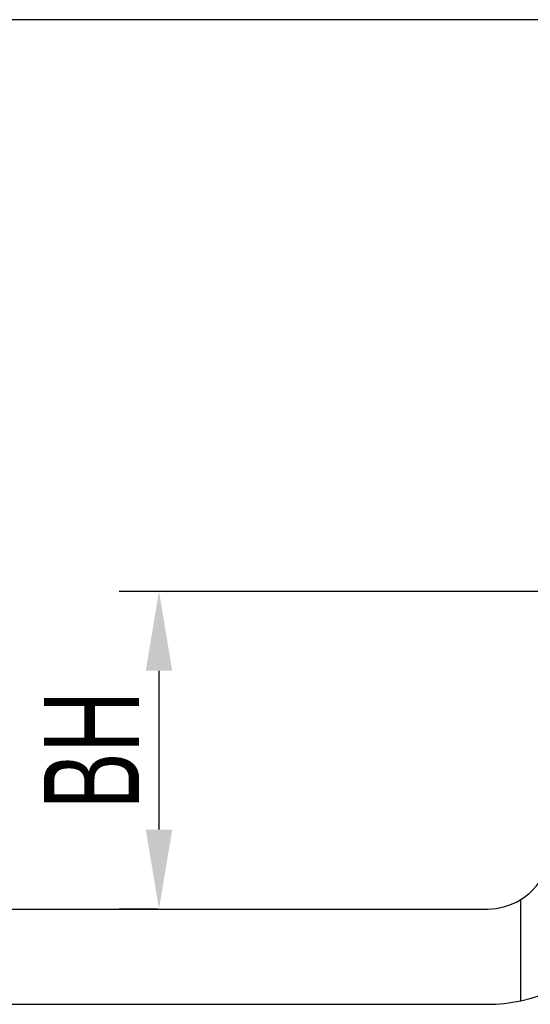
# Model space of a CAD drawing. Header units: inches. Extents: x 174632 to 174866, y 105824 to 105989.
# Tile 3 of 14: x 174678 to 174694, y 105925 to 105956. Entities that reach past the tile are written whole.
import ezdxf

# ---------------------------------------------------------------- set-up
doc = ezdxf.new("R2010")
doc.units = ezdxf.units.IN
doc.layers.add('20', color=7, linetype='Continuous', true_color=0xffffff)
doc.styles.add('标准', font='txt', dxfattribs={"width": 0.667})
doc.dimstyles.new('对齐', dxfattribs={"dimtxt": 3, "dimasz": 2.5, "dimexe": 1.25, "dimexo": 0.625, "dimtad": 1, "dimdsep": 46, "dimtxsty": '标准', "dimcen": 2.5, "dimclrd": 3, "dimclre": 3, "dimclrt": 3, "dimadec": 0, "dimazin": 0, "dimtfac": 1, "dimtmove": 0, "dimatfit": 3, "dimfxl": 1, "dimarcsym": 0})

# ---------------------------------------------------------------- blocks, each defined once
blk = doc.blocks.new('*D14')
at = {"color": 3, "lineweight": -2, "transparency": 16777216}
for p, q in [((174694.877, 105955.712), (174666.715, 105955.712)), ((174667.965, 105930.212), (174667.965, 105953.212)), ((174665.127, 105927.712), (174669.215, 105927.712))]:
    blk.add_line(p, q, dxfattribs=at)
at = {"color": 3, "transparency": 16777216}
for points in [[(174667.548, 105953.212), (174668.382, 105953.212), (174667.965, 105955.712)], [(174667.548, 105930.212), (174668.382, 105930.212), (174667.965, 105927.712)]]:
    blk.add_solid(points, dxfattribs=at)
at = {"layer": 'Defpoints', "color": 0, "transparency": 16777216}
for p in [(174667.965, 105955.712), (174695.502, 105955.712), (174664.502, 105927.712)]:
    blk.add_point(p, dxfattribs=at)
at = {"color": 3, "lineweight": 18, "transparency": 16777216, "insert": (174665.84, 105941.712), "char_height": 3, "attachment_point": 5, "rotation": 90, "style": '标准'}
blk.add_mtext('H', dxfattribs=at)
blk = doc.blocks.new('*D15')
at = {"color": 3, "lineweight": -2, "transparency": 16777216}
for p, q in [((174701.877, 105937.712), (174680.754, 105937.712)), ((174682.004, 105930.212), (174682.004, 105935.212)), ((174681.961, 105927.712), (174680.754, 105927.712))]:
    blk.add_line(p, q, dxfattribs=at)
at = {"color": 3, "transparency": 16777216}
for points in [[(174681.587, 105935.212), (174682.421, 105935.212), (174682.004, 105937.712)], [(174681.587, 105930.212), (174682.421, 105930.212), (174682.004, 105927.712)]]:
    blk.add_solid(points, dxfattribs=at)
at = {"layer": 'Defpoints', "color": 0, "transparency": 16777216}
for p in [(174682.004, 105937.712), (174702.502, 105937.712), (174682.586, 105927.712)]:
    blk.add_point(p, dxfattribs=at)
at = {"color": 3, "lineweight": 18, "transparency": 16777216, "insert": (174679.879, 105932.712), "char_height": 3, "attachment_point": 5, "rotation": 90, "style": '标准'}
blk.add_mtext('BH', dxfattribs=at)

msp = doc.modelspace()

# ---------------------------------------------------------------- linework, layer by layer
at = {"layer": '20', "color": 7}
for p, q in [((174693.39461, 105924.82357), (174693.39461, 105928.01049)), ((174677.3257, 105927.71174), (174692.34308, 105927.71174)), ((174677.3257, 105924.71174), (174692.34308, 105924.71174))]:
    msp.add_line(p, q, dxfattribs=at)
for radius, start, end in [(2, 301.719842, 339.268419), (2, 270, 301.719842), (5, 282.140315, 341.809921), (5, 270, 282.140315)]:
    msp.add_arc((174692.34308, 105929.71174), radius, start, end, dxfattribs=at)

# ---------------------------------------------------------------- dimensions: what is measured, and where the dimension line sits
at = {"color": 3, "lineweight": 18}
for base, p1, p2, text, picture, middle in [((174667.96492, 105955.71174), (174664.50179, 105927.71174), (174695.50179, 105955.71174), 'H', '*D14', (174665.83992, 105941.71174)), ((174682.00392, 105937.71174), (174682.58568, 105927.71174), (174702.50179, 105937.71174), 'BH', '*D15', (174679.87892, 105932.71174))]:
    dim = msp.add_linear_dim(base=base, p1=p1, p2=p2, angle=90, text=text, dimstyle='对齐', dxfattribs=at)
    dim.commit()
    dim.dimension.update_dxf_attribs({"geometry": picture, "text_midpoint": middle})

doc.saveas('drawing.dxf')
